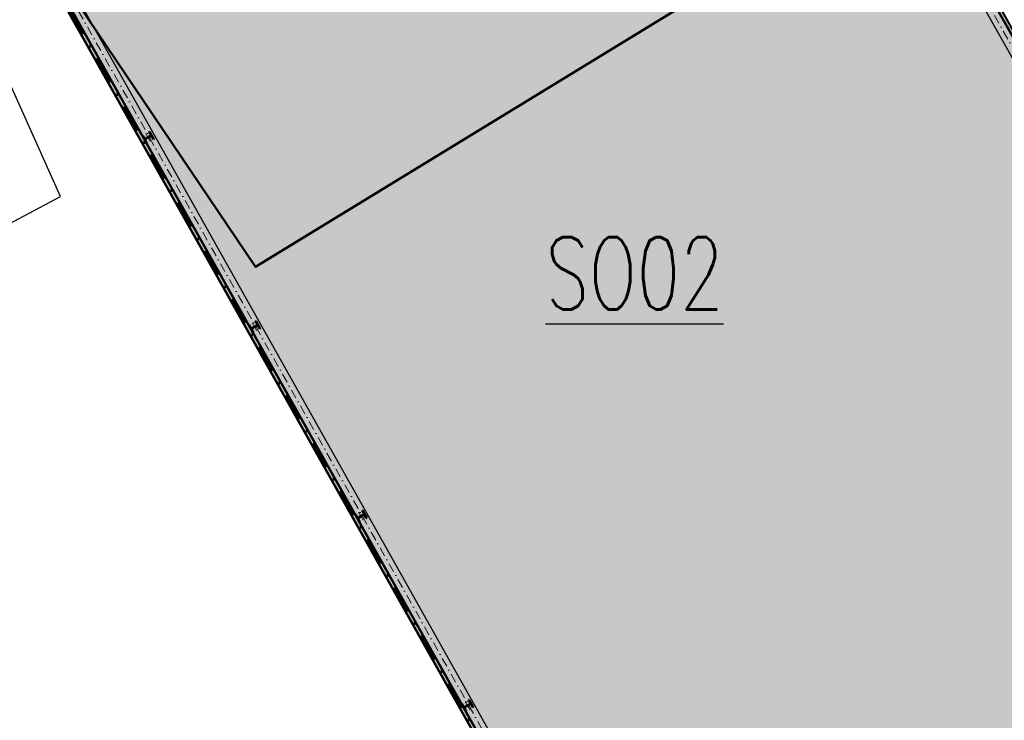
# Model space of a CAD drawing. Header units: millimetres. Extents: x 2886542 to 7567581, y -792623 to 134766.
# Tile 78 of 256: x 4182175 to 4209381, y -396804 to -377458. Entities that reach past the tile are written whole.
import ezdxf

# ---------------------------------------------------------------- set-up
doc = ezdxf.new("R2010")
doc.units = ezdxf.units.MM
doc.linetypes.add('DASHDOT', pattern=[1, 0.5, -0.25, 0, -0.25])
doc.linetypes.add('DASHDOTX2', pattern=[50.8, 25.4, -12.7, 0, -12.7])
for name, color, linetype, lineweight in [('CKRASTR', 7, 'DASHDOT', 18), ('CKSTENY_PODROVINOU', 7, 'Continuous', 25), ('CKSTENY_REZ', 6, 'Continuous', 50), ('CSPROFILY_OSY', 1, 'DASHDOT', 18), ('CSPROFILY_REZY', 4, 'Continuous', 50), ('IN_NS_TLUSTA', 1, 'Continuous', 40)]:
    doc.layers.add(name, color=color, linetype=linetype, lineweight=lineweight)
for name, color, linetype in [('IN_BP_BOURACI PRACE', 40, 'Continuous'), ('IN_TEXT', 7, 'Continuous'), ('KATASTR', 7, 'Continuous'), ('požárničina', 10, 'Continuous')]:
    doc.layers.add(name, color=color, linetype=linetype)
doc.styles.add('KOTY', font='SIMPLEX.SHX', dxfattribs={"width": 0.7})
doc.linetypes.add('617A', pattern='A,2,-2,2,-2,2,-6,[146,stn.shx,S=0.1,R=0,X=0,Y=0],-6,2,-2,2,-2', length=30)

# ---------------------------------------------------------------- blocks, each defined once
blk = doc.blocks.new('CK_S_EXT_HEAHEA240')
for p, q in [((-120, 115), (120, 115)), ((-120, 115), (-120, 103)), ((-120, 103), (-24.75, 103)), ((-3.75, -82), (-3.75, 82)), ((3.75, -82), (3.75, 82)), ((120, 103), (24.75, 103)), ((120, 115), (120, 103)), ((-120, -115), (-120, -103)), ((-120, -103), (-24.75, -103)), ((-120, -115), (120, -115)), ((120, -103), (24.75, -103)), ((120, -115), (120, -103))]:
    blk.add_line(p, q)
for centre, start, end in [((-24.75, 82), 0, 90), ((24.75, 82), 90, 180), ((-24.75, -82), 270, 0), ((24.75, -82), 180, 270)]:
    blk.add_arc(centre, 21, start, end)
blk = doc.blocks.new('skladova hala')
at = {"layer": 'CKRASTR', "color": 250, "ltscale": 500}
for p, q in [((4191152, -550973), (4242633, -550973)), ((4191152, -572973), (4242633, -572973))]:
    blk.add_line(p, q, dxfattribs=at)
at = {"layer": 'CKSTENY_PODROVINOU', "color": 250}
for p, q in [((4199813, -551123), (4241453, -551123)), ((4236353, -572823), (4199813, -572823))]:
    blk.add_line(p, q, dxfattribs=at)
at = {"layer": 'CKSTENY_REZ', "color": 250}
for p, q in [((4241753, -550823), (4199513, -550823)), ((4199413, -573223), (4224913, -573223)), ((4199513, -573123), (4236353, -573123))]:
    blk.add_line(p, q, dxfattribs=at)
at = {"layer": 'CSPROFILY_OSY', "color": 250}
for p, q in [((4205633, -572883), (4205633, -573133)), ((4211633, -572883), (4211633, -573133)), ((4217633, -572883), (4217633, -573133)), ((4223633, -572883), (4223633, -573133)), ((4205763, -573008), (4205503, -573008)), ((4211763, -573008), (4211503, -573008)), ((4217763, -573008), (4217503, -573008)), ((4223763, -573008), (4223503, -573008))]:
    blk.add_line(p, q, dxfattribs=at)
at = {"layer": 'požárničina', "linetype": 'DASHDOTX2', "lineweight": 60, "ltscale": 30}
blk.add_line((4225134, -573171), (4199466, -573171), dxfattribs=at)
at = {"layer": 'CSPROFILY_REZY', "color": 250, "rotation": 180}
for p in [(4205633, -573008), (4211633, -573008), (4217633, -573008), (4223633, -573008)]:
    blk.add_blockref('CK_S_EXT_HEAHEA240', p, dxfattribs=at)

msp = doc.modelspace()

# ---------------------------------------------------------------- hatches: boundary and pattern name
at = {"layer": 'požárničina', "linetype": 'Continuous', "lineweight": 50}
msp.add_hatch(color=253, dxfattribs=at).paths.add_polyline_path([(4202098.9, -364363.9), (4182486.7, -375391.6), (4194984.7, -397618.8), (4186307.4, -402498), (4194610, -417263.8), (4222899.6, -401357)])

# ---------------------------------------------------------------- linework, layer by layer
at = {"layer": 'IN_BP_BOURACI PRACE', "linetype": '617A', "lineweight": 50, "ltscale": 100}
msp.add_lwpolyline([(4189104.5, -369043.2), (4187359.1, -366457), (4192836.7, -363155.7), (4194810.7, -365745), (4201318.9, -361737.8), (4207775.8, -372618.6), (4188692.9, -384282.7), (4181755.3, -374003.2)], close=True, dxfattribs=at)
at = {"layer": 'IN_NS_TLUSTA'}
msp.add_lwpolyline([(4182486.7, -375391.6), (4194984.7, -397618.8), (4186307.4, -402498), (4194610, -417263.8), (4222899.6, -401357), (4202098.9, -364363.9), (4182486.7, -375391.6)], dxfattribs=at)
at = {"layer": 'KATASTR'}
for p, q in [((4183305.6, -382338.4), (4178771.7, -372279.7)), ((4177510.7, -385396.6), (4183305.6, -382338.4))]:
    msp.add_line(p, q, dxfattribs=at)

# ---------------------------------------------------------------- block references
at = {"layer": 'požárničina', "color": 1, "linetype": 'Continuous', "lineweight": 50, "rotation": 299.3484460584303}
msp.add_blockref('skladova hala', (2623924.4, 3565996.5), dxfattribs=at)

# ---------------------------------------------------------------- texts
at = {"layer": 'IN_TEXT', "insert": (4196704.5, -383459), "char_height": 2000, "width": 6757.857, "attachment_point": 1, "style": 'KOTY'}
msp.add_mtext('{\\LSO02}', dxfattribs=at)

doc.saveas('drawing.dxf')
